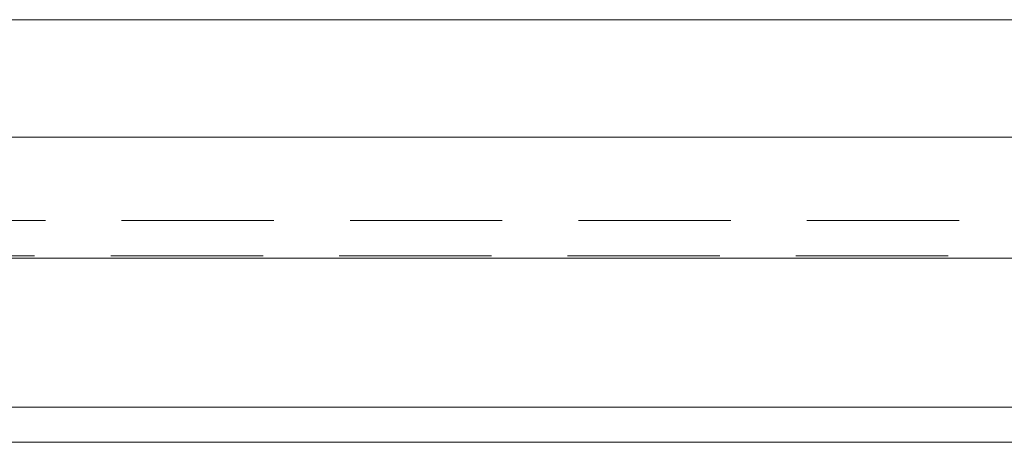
# Model space of a CAD drawing. Header units: millimetres. Extents: x 4497 to 13960, y 12291 to 16372.
# Tile 97 of 217: x 4864 to 4896, y 15332 to 15346. Entities that reach past the tile are written whole.
import ezdxf

# ---------------------------------------------------------------- set-up
doc = ezdxf.new("R2010")
doc.units = ezdxf.units.MM
doc.header["$LTSCALE"] = 0.8
doc.linetypes.add('HIDDEN', pattern=[9.525, 6.35, -3.175])
doc.layers.get('0').update_dxf_attribs({"linetype": 'CONTINUOUS', "lineweight": 0})
doc.layers.add('3', color=5, linetype='HIDDEN', lineweight=0)

msp = doc.modelspace()

# ---------------------------------------------------------------- linework, layer by layer
at = {"lineweight": 15}
for p, q in [((4919.707, 15345.677), (4836.351, 15345.677)), ((4835.141, 15341.761), (4918.497, 15341.761)), ((4858.723, 15337.72), (4902.933, 15337.72)), ((4906.62, 15332.76), (4862.41, 15332.76)), ((4906.257, 15331.585), (4862.046, 15331.585))]:
    msp.add_line(p, q, dxfattribs=at)
at = {"layer": '3'}
for p, q in [((4859.359, 15338.976), (4903.57, 15338.976)), ((4858.996, 15337.801), (4903.207, 15337.801))]:
    msp.add_line(p, q, dxfattribs=at)

doc.saveas('drawing.dxf')
